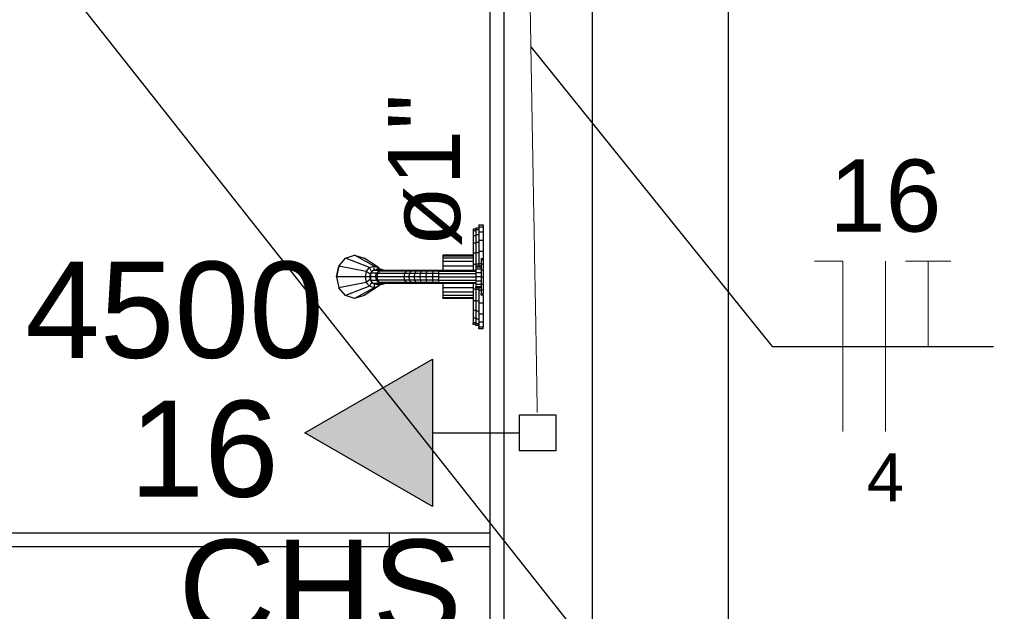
# Model space of a CAD drawing. Header units: millimetres. Extents: x 7 to 269, y 1 to 169.
# Tile 55 of 115: x 80.923 to 82.369, y 29.595 to 30.463. Entities that reach past the tile are written whole.
import ezdxf

# ---------------------------------------------------------------- set-up
doc = ezdxf.new("R2010")
doc.units = ezdxf.units.MM
doc.header["$MEASUREMENT"] = 0
for name, color, linetype, lineweight in [('Eletroduto - Marco Polo', 6, 'Continuous', 9), ('Fiação - Marco Polo', 3, 'Continuous', 9), ('Layout - Marco Polo', 252, 'Continuous', 25), ('Linha de Chamada - Marco Polo', 1, 'Continuous', 25), ('Textos - Marco Polo', 143, 'Continuous', 25), ('Tomadas - Marco Polo', 150, 'Continuous', 25)]:
    doc.layers.add(name, color=color, linetype=linetype, lineweight=lineweight)
doc.layers.add('Parede - Marco Polo', color=7, linetype='Continuous')
doc.styles.add('Arial', font='arial.ttf')

msp = doc.modelspace()

# ---------------------------------------------------------------- hatches: boundary and pattern name
at = {"layer": 'Tomadas - Marco Polo', "linetype": 'Continuous'}
msp.add_hatch(color=256, dxfattribs=at).paths.add_polyline_path([(81.5288, 29.9651), (81.3413, 29.8569), (81.5288, 29.7486)])

# ---------------------------------------------------------------- linework, layer by layer
at = {"layer": 'Eletroduto - Marco Polo', "linetype": 'Continuous'}
msp.add_spline([(81.6638, 30.9628), (81.6647, 30.9115), (81.6656, 30.8634), (81.6664, 30.8182), (81.6671, 30.7758), (81.6678, 30.7358), (81.6685, 30.6981), (81.6691, 30.6625), (81.6697, 30.6287), (81.6703, 30.5965), (81.6708, 30.5657), (81.6714, 30.536), (81.6719, 30.5072), (81.6724, 30.4791), (81.6729, 30.4515), (81.6733, 30.4241), (81.6738, 30.3967), (81.6743, 30.369), (81.6748, 30.341), (81.6753, 30.3122), (81.6758, 30.2826), (81.6764, 30.2518), (81.6769, 30.2197), (81.6775, 30.186), (81.6782, 30.1504), (81.6788, 30.1129), (81.6795, 30.0731), (81.6803, 30.0307), (81.6811, 29.9857), (81.6819, 29.9377), (81.6828, 29.8866)], degree=3, dxfattribs=at)
at = {"layer": 'Fiação - Marco Polo'}
for p, q in [((82.09, 30.1087), (82.1316, 30.1087)), ((82.1316, 29.8587), (82.1316, 30.1087)), ((82.1941, 29.8587), (82.1941, 30.1087)), ((82.2233, 30.1087), (82.29, 30.1087)), ((82.2566, 29.9837), (82.2566, 30.1087))]:
    msp.add_line(p, q, dxfattribs=at)
at = {"layer": 'Layout - Marco Polo'}
for p, q in [((81.9633, 35.1268), (81.9633, 28.5768)), ((81.5969, 30.1623), (81.6034, 30.1623)), ((81.5969, 30.1623), (81.5969, 30.1593)), ((81.6034, 30.1623), (81.6034, 30.1593)), ((81.5923, 30.1558), (81.5888, 30.1558)), ((81.5888, 30.1558), (81.5888, 30.1533)), ((81.5888, 30.1533), (81.5888, 30.1463)), ((81.5923, 30.1533), (81.5888, 30.1533)), ((81.5969, 30.1573), (81.5923, 30.1573)), ((81.5923, 30.1573), (81.5923, 30.1548)), ((81.5923, 30.1548), (81.5923, 30.1478)), ((81.5969, 30.1548), (81.5923, 30.1548)), ((81.5923, 30.1478), (81.5923, 30.1363)), ((81.5969, 30.1478), (81.5923, 30.1478)), ((81.5969, 30.1593), (81.5969, 30.1518)), ((81.5969, 30.1593), (81.6034, 30.1593)), ((81.5969, 30.1518), (81.5969, 30.1398)), ((81.5969, 30.1518), (81.6034, 30.1518)), ((81.6034, 30.1593), (81.6034, 30.1518)), ((81.6034, 30.1518), (81.6034, 30.1398)), ((81.5888, 30.1463), (81.5888, 30.1353)), ((81.5923, 30.1463), (81.5888, 30.1463)), ((81.5888, 30.1353), (81.5888, 30.1208)), ((81.5923, 30.1353), (81.5888, 30.1353)), ((81.5923, 30.1363), (81.5923, 30.1213)), ((81.5969, 30.1363), (81.5923, 30.1363)), ((81.5969, 30.1398), (81.5969, 30.1238)), ((81.5969, 30.1398), (81.6034, 30.1398)), ((81.6034, 30.1398), (81.6034, 30.1238)), ((81.4013, 30.1133), (81.4143, 30.1178)), ((81.4013, 30.1133), (81.4143, 30.1178)), ((81.4143, 30.1178), (81.4283, 30.1133)), ((81.4433, 30.1018), (81.4143, 30.1178)), ((81.4143, 30.1178), (81.4283, 30.1133)), ((81.5888, 30.1178), (81.5443, 30.1178)), ((81.5443, 30.1178), (81.5443, 30.1163)), ((81.5888, 30.1208), (81.5888, 30.1038)), ((81.5923, 30.1208), (81.5888, 30.1208)), ((81.5923, 30.1213), (81.5923, 30.1043)), ((81.5969, 30.1213), (81.5923, 30.1213)), ((81.5969, 30.1238), (81.5969, 30.1053)), ((81.5969, 30.1238), (81.6034, 30.1238)), ((81.6034, 30.1238), (81.6034, 30.1133)), ((81.3914, 30.1018), (81.4013, 30.1133)), ((81.3914, 30.1018), (81.4013, 30.1133)), ((81.4364, 30.0998), (81.4013, 30.1133)), ((81.4498, 30.0998), (81.4283, 30.1133)), ((81.5443, 30.1163), (81.5443, 30.1133)), ((81.5888, 30.1163), (81.5443, 30.1163)), ((81.5443, 30.1133), (81.5443, 30.1083)), ((81.5888, 30.1133), (81.5443, 30.1133)), ((81.5443, 30.1083), (81.5443, 30.1018)), ((81.5888, 30.1083), (81.5443, 30.1083)), ((81.5888, 30.1038), (81.5888, 30.0953)), ((81.5923, 30.1038), (81.5888, 30.1038)), ((81.5923, 30.1043), (81.5923, 30.1018)), ((81.5969, 30.1043), (81.5923, 30.1043)), ((81.5969, 30.1053), (81.5969, 30.1018)), ((81.5969, 30.1053), (81.6003, 30.1053)), ((81.6003, 30.1128), (81.6034, 30.1128)), ((81.6003, 30.1128), (81.6003, 30.1108)), ((81.6003, 30.1108), (81.6003, 30.1048)), ((81.6003, 30.1108), (81.6034, 30.1108)), ((81.6003, 30.1048), (81.6003, 30.0963)), ((81.6003, 30.1048), (81.6034, 30.1048)), ((81.6034, 30.1128), (81.6034, 30.1108)), ((81.6034, 30.1108), (81.6034, 30.1048)), ((81.6034, 30.1048), (81.6034, 30.0963)), ((81.3914, 30.1018), (81.3879, 30.0858)), ((81.3879, 30.0858), (81.3914, 30.1018)), ((81.4313, 30.0938), (81.3914, 30.1018)), ((81.4313, 30.0938), (81.4299, 30.0858)), ((81.4313, 30.0938), (81.4364, 30.0998)), ((81.4373, 30.0898), (81.4313, 30.0938)), ((81.4364, 30.0998), (81.4433, 30.1018)), ((81.4399, 30.0928), (81.4364, 30.0998)), ((81.4373, 30.0898), (81.4364, 30.0858)), ((81.4383, 30.0913), (81.4373, 30.0858)), ((81.4373, 30.0898), (81.4383, 30.0908)), ((81.4383, 30.0913), (81.4419, 30.0953)), ((81.4468, 30.0913), (81.4383, 30.0913)), ((81.4419, 30.0953), (81.4463, 30.0968)), ((81.4504, 30.0953), (81.4419, 30.0953)), ((81.4433, 30.0958), (81.4433, 30.1018)), ((81.4433, 30.1018), (81.4498, 30.0998)), ((81.4453, 30.0858), (81.4468, 30.0913)), ((81.4548, 30.0968), (81.4463, 30.0968)), ((81.4468, 30.0913), (81.4504, 30.0953)), ((81.4474, 30.0918), (81.4484, 30.0908)), ((81.4474, 30.0858), (81.4484, 30.0908)), ((81.4498, 30.0928), (81.4479, 30.0928)), ((81.4484, 30.0908), (81.4509, 30.0943)), ((81.4484, 30.0933), (81.4498, 30.0928)), ((81.4883, 30.0908), (81.4484, 30.0908)), ((81.4488, 30.0968), (81.4498, 30.0998)), ((81.4498, 30.0998), (81.4523, 30.0968)), ((81.4513, 30.0953), (81.4498, 30.0928)), ((81.4504, 30.0953), (81.4548, 30.0968)), ((81.4544, 30.0953), (81.4509, 30.0943)), ((81.4908, 30.0943), (81.4509, 30.0943)), ((81.4599, 30.0953), (81.4513, 30.0953)), ((81.4513, 30.0953), (81.4518, 30.0948)), ((81.4938, 30.0953), (81.4544, 30.0953)), ((81.4548, 30.0968), (81.4599, 30.0953)), ((81.4873, 30.0858), (81.4883, 30.0908)), ((81.4883, 30.0908), (81.4908, 30.0943)), ((81.4954, 30.0908), (81.4883, 30.0908)), ((81.4938, 30.0953), (81.4908, 30.0943)), ((81.4973, 30.0943), (81.4908, 30.0943)), ((81.5003, 30.0953), (81.4938, 30.0953)), ((81.4943, 30.0858), (81.4954, 30.0908)), ((81.4954, 30.0908), (81.4973, 30.0943)), ((81.5028, 30.0908), (81.4954, 30.0908)), ((81.5003, 30.0953), (81.4973, 30.0943)), ((81.5049, 30.0943), (81.4973, 30.0943)), ((81.5069, 30.0953), (81.5003, 30.0953)), ((81.5024, 30.0858), (81.5028, 30.0908)), ((81.5028, 30.0908), (81.5049, 30.0943)), ((81.5113, 30.0908), (81.5028, 30.0908)), ((81.5069, 30.0953), (81.5049, 30.0943)), ((81.5123, 30.0943), (81.5049, 30.0943)), ((81.5143, 30.0953), (81.5069, 30.0953)), ((81.5109, 30.0858), (81.5113, 30.0908)), ((81.5113, 30.0908), (81.5123, 30.0943)), ((81.5203, 30.0908), (81.5113, 30.0908)), ((81.5143, 30.0953), (81.5123, 30.0943)), ((81.5208, 30.0943), (81.5123, 30.0943)), ((81.5224, 30.0953), (81.5143, 30.0953)), ((81.5198, 30.0858), (81.5203, 30.0908)), ((81.5203, 30.0908), (81.5208, 30.0943)), ((81.5293, 30.0908), (81.5203, 30.0908)), ((81.5224, 30.0953), (81.5208, 30.0943)), ((81.5298, 30.0943), (81.5208, 30.0943)), ((81.5303, 30.0953), (81.5224, 30.0953)), ((81.5293, 30.0908), (81.5298, 30.0943)), ((81.5383, 30.0908), (81.5293, 30.0908)), ((81.5293, 30.0858), (81.5293, 30.0908)), ((81.5303, 30.0953), (81.5298, 30.0943)), ((81.5383, 30.0943), (81.5298, 30.0943)), ((81.5388, 30.0953), (81.5303, 30.0953)), ((81.5388, 30.0953), (81.5383, 30.0943)), ((81.5383, 30.0908), (81.5383, 30.0943)), ((81.5383, 30.0943), (81.5923, 30.0943)), ((81.5383, 30.0858), (81.5383, 30.0908)), ((81.5383, 30.0908), (81.5923, 30.0908)), ((81.5923, 30.0953), (81.5388, 30.0953)), ((81.5443, 30.1018), (81.5443, 30.0953)), ((81.5888, 30.1018), (81.5443, 30.1018)), ((81.6003, 30.1018), (81.5923, 30.1018)), ((81.5923, 30.1018), (81.5923, 30.1003)), ((81.5923, 30.1003), (81.5923, 30.0973)), ((81.6003, 30.1003), (81.5923, 30.1003)), ((81.5923, 30.0973), (81.5923, 30.0918)), ((81.6003, 30.0973), (81.5923, 30.0973)), ((81.5923, 30.0918), (81.5923, 30.0858)), ((81.6003, 30.0918), (81.5923, 30.0918)), ((81.6003, 30.0963), (81.6003, 30.0858)), ((81.6003, 30.0963), (81.6034, 30.0963)), ((81.6034, 30.0963), (81.6034, 30.0858)), ((81.3879, 30.0858), (81.3914, 30.0698)), ((81.4299, 30.0858), (81.3879, 30.0858)), ((81.3879, 30.0858), (81.3914, 30.0698)), ((81.4313, 30.0778), (81.3914, 30.0698)), ((81.4364, 30.0858), (81.4299, 30.0858)), ((81.4299, 30.0858), (81.4313, 30.0778)), ((81.4373, 30.0818), (81.4313, 30.0778)), ((81.4364, 30.0723), (81.4313, 30.0778)), ((81.4364, 30.0858), (81.4373, 30.0818)), ((81.4399, 30.0788), (81.4364, 30.0723)), ((81.4373, 30.0858), (81.4383, 30.0803)), ((81.4453, 30.0858), (81.4373, 30.0858)), ((81.4383, 30.0808), (81.4373, 30.0818)), ((81.4419, 30.0763), (81.4383, 30.0803)), ((81.4468, 30.0803), (81.4383, 30.0803)), ((81.4463, 30.0748), (81.4419, 30.0763)), ((81.4504, 30.0763), (81.4419, 30.0763)), ((81.4433, 30.0758), (81.4433, 30.0698)), ((81.4453, 30.0858), (81.4468, 30.0803)), ((81.4474, 30.0858), (81.4453, 30.0858)), ((81.4548, 30.0748), (81.4463, 30.0748)), ((81.4504, 30.0763), (81.4468, 30.0803)), ((81.4484, 30.0808), (81.4474, 30.0858)), ((81.4873, 30.0858), (81.4474, 30.0858)), ((81.4484, 30.0813), (81.4474, 30.0798)), ((81.4498, 30.0788), (81.4479, 30.0788)), ((81.4509, 30.0778), (81.4484, 30.0808)), ((81.4883, 30.0808), (81.4484, 30.0808)), ((81.4498, 30.0788), (81.4484, 30.0783)), ((81.4488, 30.0748), (81.4498, 30.0723)), ((81.4513, 30.0763), (81.4498, 30.0788)), ((81.4523, 30.0748), (81.4498, 30.0723)), ((81.4548, 30.0748), (81.4504, 30.0763)), ((81.4544, 30.0763), (81.4509, 30.0778)), ((81.4908, 30.0778), (81.4509, 30.0778)), ((81.4518, 30.0773), (81.4513, 30.0763)), ((81.4599, 30.0763), (81.4513, 30.0763)), ((81.4938, 30.0763), (81.4544, 30.0763)), ((81.4599, 30.0763), (81.4548, 30.0748)), ((81.4943, 30.0858), (81.4873, 30.0858)), ((81.4883, 30.0808), (81.4873, 30.0858)), ((81.4954, 30.0808), (81.4883, 30.0808)), ((81.4908, 30.0778), (81.4883, 30.0808)), ((81.4973, 30.0778), (81.4908, 30.0778)), ((81.4938, 30.0763), (81.4908, 30.0778)), ((81.5003, 30.0763), (81.4938, 30.0763)), ((81.5024, 30.0858), (81.4943, 30.0858)), ((81.4954, 30.0808), (81.4943, 30.0858)), ((81.5028, 30.0808), (81.4954, 30.0808)), ((81.4973, 30.0778), (81.4954, 30.0808)), ((81.5049, 30.0778), (81.4973, 30.0778)), ((81.5003, 30.0763), (81.4973, 30.0773)), ((81.5069, 30.0763), (81.5003, 30.0763)), ((81.5109, 30.0858), (81.5024, 30.0858)), ((81.5028, 30.0808), (81.5024, 30.0858)), ((81.5113, 30.0808), (81.5028, 30.0808)), ((81.5049, 30.0778), (81.5028, 30.0808)), ((81.5123, 30.0778), (81.5049, 30.0778)), ((81.5069, 30.0763), (81.5049, 30.0778)), ((81.5143, 30.0763), (81.5069, 30.0763)), ((81.5198, 30.0858), (81.5109, 30.0858)), ((81.5113, 30.0808), (81.5109, 30.0858)), ((81.5203, 30.0808), (81.5113, 30.0808)), ((81.5123, 30.0778), (81.5113, 30.0808)), ((81.5208, 30.0778), (81.5123, 30.0778)), ((81.5143, 30.0763), (81.5123, 30.0778)), ((81.5224, 30.0763), (81.5143, 30.0763)), ((81.5293, 30.0858), (81.5198, 30.0858)), ((81.5203, 30.0808), (81.5198, 30.0858)), ((81.5293, 30.0808), (81.5203, 30.0808)), ((81.5208, 30.0778), (81.5203, 30.0808)), ((81.5298, 30.0778), (81.5208, 30.0778)), ((81.5224, 30.0763), (81.5208, 30.0778)), ((81.5303, 30.0763), (81.5224, 30.0763)), ((81.5383, 30.0858), (81.5293, 30.0858)), ((81.5293, 30.0808), (81.5293, 30.0858)), ((81.5383, 30.0808), (81.5293, 30.0808)), ((81.5298, 30.0778), (81.5293, 30.0808)), ((81.5383, 30.0778), (81.5298, 30.0778)), ((81.5303, 30.0763), (81.5298, 30.0778)), ((81.5388, 30.0763), (81.5303, 30.0763)), ((81.5383, 30.0808), (81.5383, 30.0858)), ((81.5383, 30.0858), (81.5923, 30.0858)), ((81.5383, 30.0778), (81.5383, 30.0808)), ((81.5383, 30.0808), (81.5923, 30.0808)), ((81.5388, 30.0763), (81.5383, 30.0778)), ((81.5383, 30.0778), (81.5923, 30.0778)), ((81.5923, 30.0763), (81.5388, 30.0763)), ((81.5443, 30.0763), (81.5443, 30.0698)), ((81.5888, 30.0763), (81.5888, 30.0678)), ((81.5923, 30.0858), (81.5923, 30.0798)), ((81.6003, 30.0858), (81.5923, 30.0858)), ((81.5923, 30.0798), (81.5923, 30.0748)), ((81.6003, 30.0798), (81.5923, 30.0798)), ((81.5923, 30.0748), (81.5923, 30.0713)), ((81.6003, 30.0748), (81.5923, 30.0748)), ((81.6003, 30.0858), (81.6003, 30.0753)), ((81.6003, 30.0858), (81.6034, 30.0858)), ((81.6003, 30.0753), (81.6003, 30.0668)), ((81.6003, 30.0753), (81.6034, 30.0753)), ((81.6034, 30.0858), (81.6034, 30.0753)), ((81.6034, 30.0753), (81.6034, 30.0668)), ((81.4013, 30.0583), (81.3914, 30.0698)), ((81.4013, 30.0583), (81.3914, 30.0698)), ((81.4364, 30.0723), (81.4013, 30.0583)), ((81.4433, 30.0698), (81.4143, 30.0543)), ((81.4498, 30.0723), (81.4283, 30.0583)), ((81.4433, 30.0698), (81.4364, 30.0723)), ((81.4498, 30.0723), (81.4433, 30.0698)), ((81.5443, 30.0698), (81.5443, 30.0633)), ((81.5888, 30.0698), (81.5443, 30.0698)), ((81.5443, 30.0633), (81.5443, 30.0583)), ((81.5888, 30.0633), (81.5443, 30.0633)), ((81.5888, 30.0678), (81.5888, 30.0508)), ((81.5923, 30.0678), (81.5888, 30.0678)), ((81.5923, 30.0698), (81.5923, 30.0713)), ((81.6003, 30.0713), (81.5923, 30.0713)), ((81.6003, 30.0698), (81.5923, 30.0698)), ((81.5923, 30.0698), (81.5923, 30.0673)), ((81.5923, 30.0673), (81.5923, 30.0503)), ((81.5969, 30.0673), (81.5923, 30.0673)), ((81.5969, 30.0698), (81.5969, 30.0663)), ((81.5969, 30.0663), (81.5969, 30.0478)), ((81.5969, 30.0663), (81.6003, 30.0663)), ((81.6003, 30.0668), (81.6003, 30.0608)), ((81.6003, 30.0668), (81.6034, 30.0668)), ((81.6003, 30.0588), (81.6003, 30.0608)), ((81.6003, 30.0608), (81.6034, 30.0608)), ((81.6034, 30.0668), (81.6034, 30.0608)), ((81.6034, 30.0588), (81.6034, 30.0608)), ((81.4143, 30.0543), (81.4013, 30.0583)), ((81.4143, 30.0543), (81.4013, 30.0583)), ((81.4283, 30.0583), (81.4143, 30.0543)), ((81.4283, 30.0583), (81.4143, 30.0543)), ((81.5443, 30.0583), (81.5443, 30.0553)), ((81.5888, 30.0583), (81.5443, 30.0583)), ((81.5443, 30.0543), (81.5443, 30.0553)), ((81.5888, 30.0553), (81.5443, 30.0553)), ((81.5888, 30.0543), (81.5443, 30.0543)), ((81.5888, 30.0508), (81.5888, 30.0363)), ((81.5923, 30.0508), (81.5888, 30.0508)), ((81.5923, 30.0503), (81.5923, 30.0353)), ((81.5969, 30.0503), (81.5923, 30.0503)), ((81.5969, 30.0478), (81.5969, 30.0318)), ((81.5969, 30.0478), (81.6034, 30.0478)), ((81.6034, 30.0588), (81.6003, 30.0588)), ((81.6034, 30.0588), (81.6034, 30.0478)), ((81.6034, 30.0478), (81.6034, 30.0318)), ((81.5888, 30.0363), (81.5888, 30.0253)), ((81.5923, 30.0363), (81.5888, 30.0363)), ((81.5923, 30.0353), (81.5923, 30.0238)), ((81.5969, 30.0353), (81.5923, 30.0353)), ((81.5969, 30.0318), (81.5969, 30.0198)), ((81.5969, 30.0318), (81.6034, 30.0318)), ((81.6034, 30.0318), (81.6034, 30.0198)), ((81.5888, 30.0253), (81.5888, 30.0183)), ((81.5923, 30.0253), (81.5888, 30.0253)), ((81.5888, 30.0158), (81.5888, 30.0183)), ((81.5923, 30.0183), (81.5888, 30.0183)), ((81.5923, 30.0238), (81.5923, 30.0168)), ((81.5969, 30.0238), (81.5923, 30.0238)), ((81.5923, 30.0143), (81.5923, 30.0168)), ((81.5969, 30.0168), (81.5923, 30.0168)), ((81.5969, 30.0198), (81.5969, 30.0123)), ((81.5969, 30.0198), (81.6034, 30.0198)), ((81.6034, 30.0198), (81.6034, 30.0123)), ((81.5923, 30.0158), (81.5888, 30.0158)), ((81.5969, 30.0143), (81.5923, 30.0143)), ((81.5969, 30.0098), (81.5969, 30.0123)), ((81.5969, 30.0123), (81.6034, 30.0123)), ((81.6034, 30.0098), (81.5969, 30.0098)), ((81.6034, 30.0098), (81.6034, 30.0123)), ((80.2039, 29.7103), (81.6133, 29.7103)), ((81.4659, 29.6903), (81.4659, 29.7103)), ((80.2039, 29.6903), (81.6133, 29.6903))]:
    msp.add_line(p, q, dxfattribs=at)
at = {"layer": 'Linha de Chamada - Marco Polo'}
for p, q in [((80.7416, 30.8273), (82.3846, 28.7491)), ((81.6733, 30.4234), (82.0275, 29.9837)), ((82.0275, 29.9837), (82.3525, 29.9837))]:
    msp.add_line(p, q, dxfattribs=at)
at = {"layer": 'Parede - Marco Polo'}
for p, q in [((81.7634, 30.8578), (81.7634, 28.5768)), ((81.6133, 30.6788), (81.6133, 27.7268)), ((81.6334, 30.6718), (81.6334, 27.7068))]:
    msp.add_line(p, q, dxfattribs=at)
at = {"layer": 'Tomadas - Marco Polo'}
for p, q in [((81.3413, 29.8569), (81.5288, 29.9651)), ((81.5288, 29.9651), (81.5288, 29.7486)), ((81.6568, 29.8304), (81.6568, 29.8834)), ((81.6568, 29.8834), (81.7099, 29.8834)), ((81.7099, 29.8834), (81.7099, 29.8304)), ((81.5288, 29.7486), (81.3413, 29.8569)), ((81.5288, 29.8569), (81.6568, 29.8569)), ((81.7099, 29.8304), (81.6568, 29.8304))]:
    msp.add_line(p, q, dxfattribs=at)

# ---------------------------------------------------------------- texts
at = {"layer": 'Fiação - Marco Polo', "attachment_point": 8, "line_spacing_factor": 0.798, "style": 'Arial'}
for s, insert, char_height, width in [('16', (82.194, 30.1508), 0.1059, 0.25416), ('4', (82.194, 29.7562), 0.0706, 0.08472)]:
    msp.add_mtext(s, dxfattribs=dict(at, insert=insert, char_height=char_height, width=width))
at = {"layer": 'Textos - Marco Polo', "insert": (81.5721, 30.2419), "char_height": 0.1059, "width": 0.38124, "attachment_point": 8, "rotation": 90.0002, "line_spacing_factor": 0.798, "style": 'Arial'}
msp.add_mtext('ø1"', dxfattribs=at)
at = {"layer": 'Textos - Marco Polo', "char_height": 0.1412, "attachment_point": 8, "line_spacing_factor": 0.798, "style": 'Arial'}
for s, insert, width in [('4500', (81.15, 29.965), 0.67776), ('16', (81.1935, 29.761), 0.33888), ('CHS', (81.364, 29.557), 0.50832)]:
    msp.add_mtext(s, dxfattribs=dict(at, insert=insert, width=width))

doc.saveas('drawing.dxf')
